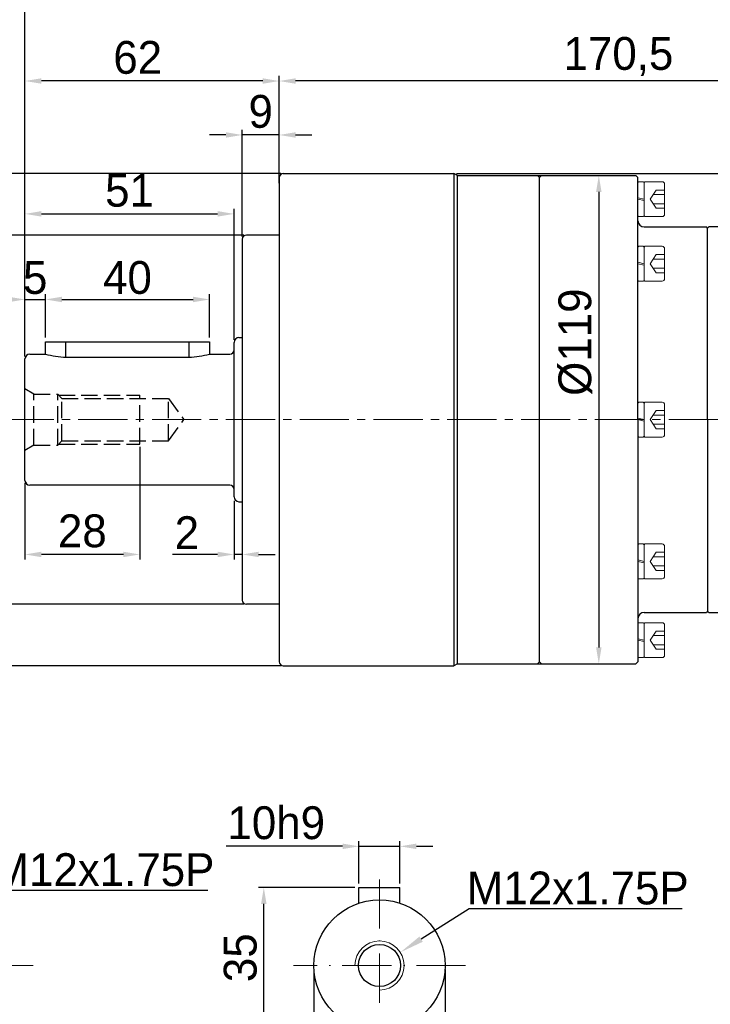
# Model space of a CAD drawing. Header units: millimetres. Extents: x 7972 to 8844, y -701 to -84.
# Tile 12 of 15: x 8287 to 8456, y -457 to -217. Entities that reach past the tile are written whole.
import ezdxf

# ---------------------------------------------------------------- set-up
doc = ezdxf.new("R2010")
doc.units = ezdxf.units.MM
doc.header["$PDSIZE"] = -5
for name, pattern in [('ACAD_ISO10W100', [18, 12, -3, 0, -3]), ('JIS_02_4.0', [5.5, 4, -1.5]), ('点画线', [18, 12, -2, 2, -2])]:
    doc.linetypes.add(name, pattern=pattern)
doc.layers.get('0').update_dxf_attribs({"lineweight": 18})
doc.layers.get('Defpoints').update_dxf_attribs({"lineweight": 18})
for name, color, linetype, lineweight in [('7中心线层', 7, '点画线', 18), ('中心线01', 7, 'JIS_02_4.0', 0), ('中心线层', 7, 'ACAD_ISO10W100', 0), ('尺寸线层', 3, 'Continuous', 18), ('标注线', 7, 'Continuous', 18), ('粗实线', 7, 'Continuous', 40), ('细实线', 7, 'Continuous', 18)]:
    doc.layers.add(name, color=color, linetype=linetype, lineweight=lineweight)
doc.styles.add('工程字', font='txt')
doc.dimstyles.new('DIMSTYLE_17', dxfattribs={"dimtxt": 8, "dimasz": 12, "dimexe": 0.18, "dimexo": 0.0625, "dimgap": 0.09, "dimtad": 1, "dimtih": 1, "dimtoh": 1, "dimdec": 3, "dimdsep": 46, "dimtxsty": 'Standard', "dimblk": '_CAXARROW', "dimcen": 0.09, "dimdle": 24, "dimadec": 0, "dimazin": 0, "dimtfac": 0.7, "dimtdec": 3, "dimtofl": 0, "dimtmove": 0, "dimatfit": 3, "dimfxl": 1, "dimtolj": 1, "dimarcsym": 0})
doc.dimstyles.new('ISO-25', dxfattribs={"dimtxt": 8, "dimasz": 4, "dimexe": 1.25, "dimexo": 0.625, "dimgap": 1.7, "dimtad": 1, "dimtxsty": '工程字', "dimcen": 2, "dimdle": 8, "dimadec": 0, "dimazin": 0, "dimtfac": 1, "dimtmove": 0, "dimatfit": 3, "dimfxl": 1, "dimarcsym": 0})

# ---------------------------------------------------------------- blocks, each defined once
blk = doc.blocks.new('*D75')
at = {"layer": 'Defpoints', "color": 0}
for p in [(8358.83, -447.49), (8390.83, -447.49), (8390.83, -483.1)]:
    blk.add_point(p, dxfattribs=at)
at = {"layer": '尺寸线层', "color": 0, "lineweight": -2}
for p, q in [((8358.83, -448.49), (8358.83, -484.35)), ((8390.83, -448.49), (8390.83, -484.35)), ((8362.83, -483.1), (8386.83, -483.1))]:
    blk.add_line(p, q, dxfattribs=at)
at = {"layer": '尺寸线层', "color": 0}
for points in [[(8362.83, -482.43), (8362.83, -483.77), (8358.83, -483.1)], [(8386.83, -483.77), (8386.83, -482.43), (8390.83, -483.1)]]:
    blk.add_solid(points, dxfattribs=at)
at = {"layer": '尺寸线层', "color": 0, "insert": (8374.83, -477.4), "char_height": 8, "attachment_point": 5, "style": '工程字'}
blk.add_mtext('%%C32h6', dxfattribs=at)
blk = doc.blocks.new('*D76')
at = {"layer": 'Defpoints', "color": 0}
for p in [(8346.61, -428.49), (8369.83, -428.49), (8374.83, -463.49)]:
    blk.add_point(p, dxfattribs=at)
at = {"layer": '尺寸线层', "color": 0, "lineweight": -2}
for p, q in [((8368.83, -428.49), (8345.36, -428.49)), ((8346.61, -459.49), (8346.61, -432.49)), ((8373.83, -463.49), (8345.36, -463.49))]:
    blk.add_line(p, q, dxfattribs=at)
at = {"layer": '尺寸线层', "color": 0}
for points in [[(8347.28, -432.49), (8345.95, -432.49), (8346.61, -428.49)], [(8345.95, -459.49), (8347.28, -459.49), (8346.61, -463.49)]]:
    blk.add_solid(points, dxfattribs=at)
at = {"layer": '尺寸线层', "color": 0, "insert": (8340.91, -445.59), "char_height": 8, "attachment_point": 5, "rotation": 90, "style": '工程字'}
blk.add_mtext('35', dxfattribs=at)
blk = doc.blocks.new('*D77')
at = {"layer": 'Defpoints', "color": 0}
for p in [(8379.83, -418.44), (8369.83, -428.49), (8379.83, -428.49)]:
    blk.add_point(p, dxfattribs=at)
at = {"layer": '尺寸线层', "color": 0, "lineweight": -2}
for p, q in [((8369.83, -427.49), (8369.83, -417.19)), ((8379.83, -427.49), (8379.83, -417.19)), ((8365.83, -418.44), (8337.47, -418.44)), ((8369.83, -418.44), (8379.83, -418.44)), ((8383.83, -418.44), (8387.83, -418.44))]:
    blk.add_line(p, q, dxfattribs=at)
at = {"layer": '尺寸线层', "color": 0}
for points in [[(8365.83, -419.11), (8365.83, -417.78), (8369.83, -418.44)], [(8383.83, -417.78), (8383.83, -419.11), (8379.83, -418.44)]]:
    blk.add_solid(points, dxfattribs=at)
at = {"layer": '尺寸线层', "color": 0, "insert": (8349.65, -412.74), "char_height": 8, "attachment_point": 5, "style": '工程字'}
blk.add_mtext('10h9', dxfattribs=at)
blk = doc.blocks.new('_CAXARROW')
blk.add_hatch(color=0).paths.add_polyline_path([(0, 0), (-1, 0.125), (-1, -0.125)], flags=0)
blk = doc.blocks.new('*D78')
at = {"layer": 'Defpoints', "color": 0}
for p in [(8379.9, -444.28), (8369.76, -450.7)]:
    blk.add_point(p, dxfattribs=at)
at = {"layer": '尺寸线层', "color": 0, "lineweight": -2}
for p, q in [((8396.71, -433.65), (8384.97, -441.07)), ((8448.66, -433.65), (8396.71, -433.65)), ((8374.74, -447.49), (8374.92, -447.49)), ((8374.83, -447.58), (8374.83, -447.4))]:
    blk.add_line(p, q, dxfattribs=at)
at = {"layer": '尺寸线层', "color": 0, "lineweight": -2, "xscale": 6, "yscale": 6, "zscale": 6, "rotation": 212.317054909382}
blk.add_blockref('_CAXARROW', (8379.9, -444.28), dxfattribs=at)
at = {"layer": '尺寸线层', "color": 0, "lineweight": 25, "insert": (8423.18, -428.65), "char_height": 8, "attachment_point": 5, "style": '工程字'}
blk.add_mtext('\\A1;M12x1.75P', dxfattribs=at)
blk = doc.blocks.new('_FILLED')
at = {"linetype": 'ByBlock'}
blk.add_hatch(color=0, dxfattribs=at).paths.add_polyline_path([(0, 0), (-1, 0.133), (-1, -0.133)], flags=0)
blk = doc.blocks.new('*D80')
at = {"layer": 'Defpoints', "color": 0}
for p in [(8272.57, -442.43), (8266.11, -452.55)]:
    blk.add_point(p, dxfattribs=at)
at = {"layer": '尺寸线层', "color": 0, "lineweight": -2}
for p, q in [((8281.03, -429.18), (8275.79, -437.38)), ((8332.98, -429.18), (8281.03, -429.18)), ((8269.25, -447.49), (8269.43, -447.49)), ((8269.34, -447.58), (8269.34, -447.4))]:
    blk.add_line(p, q, dxfattribs=at)
at = {"layer": '尺寸线层', "color": 0, "lineweight": -2, "xscale": 6, "yscale": 6, "zscale": 6, "rotation": 237.4443507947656}
blk.add_blockref('_CAXARROW', (8272.57, -442.43), dxfattribs=at)
at = {"layer": '尺寸线层', "color": 0, "lineweight": 25, "insert": (8307.5, -424.18), "char_height": 8, "attachment_point": 5, "style": '工程字'}
blk.add_mtext('\\A1;M12x1.75P', dxfattribs=at)
blk = doc.blocks.new('*D82')
at = {"layer": 'Defpoints', "color": 0}
for p in [(8350.36, -231.89), (8350.36, -257.44), (8520.87, -314.44)]:
    blk.add_point(p, dxfattribs=at)
at = {"layer": '尺寸线层', "color": 0, "lineweight": -2}
for p, q in [((8350.36, -256.44), (8350.36, -230.64)), ((8516.87, -231.89), (8354.36, -231.89)), ((8520.87, -313.44), (8520.87, -230.64))]:
    blk.add_line(p, q, dxfattribs=at)
at = {"layer": '尺寸线层', "color": 0}
for points in [[(8354.36, -231.23), (8354.36, -232.56), (8350.36, -231.89)], [(8516.87, -232.56), (8516.87, -231.23), (8520.87, -231.89)]]:
    blk.add_solid(points, dxfattribs=at)
at = {"layer": '尺寸线层', "color": 0, "insert": (8433.11, -225.92), "char_height": 8, "attachment_point": 5, "style": '工程字'}
blk.add_mtext('170,5', dxfattribs=at)
blk = doc.blocks.new('M5-35')
at = {"layer": '细实线', "color": 0}
for p, q in [((33.7, 4.25), (33.5, 4.05)), ((33.5, -4.05), (33.5, 4.05)), ((34.8, 4.25), (33.7, 4.25)), ((34.8, 4.25), (35, 4.05)), ((35, 4.05), (35.2, 4.25)), ((35, -4.05), (35, 4.05)), ((35.2, 4.25), (39.4, 4.25)), ((40, 3.65), (40, -3.65)), ((33.5, 0.36), (35, 0)), ((37.91, 2.21), (36.5, 0)), ((37.2, 1.11), (40, 1.11)), ((40, 2.21), (37.91, 2.21)), ((33.5, 0), (35, -0.36)), ((37.91, -2.21), (36.5, 0)), ((37.2, -1.11), (40, -1.11)), ((40, -2.21), (37.91, -2.21)), ((33.5, -4.05), (33.7, -4.25)), ((34.8, -4.25), (33.7, -4.25)), ((35, -4.05), (34.8, -4.25)), ((35, -4.05), (35.2, -4.25)), ((35.2, -4.25), (39.4, -4.25))]:
    blk.add_line(p, q, dxfattribs=at)
for centre, start, end in [((39.4, 3.65), 0, 90), ((39.4, -3.65), 270, 360)]:
    blk.add_arc(centre, 0.6, start, end, dxfattribs=at)
blk = doc.blocks.new('*D83')
at = {"layer": 'Defpoints', "color": 0}
for p in [(8425.86, -254.94), (8425.86, -373.94), (8428.32, -373.94)]:
    blk.add_point(p, dxfattribs=at)
at = {"layer": '尺寸线层', "color": 0, "lineweight": -2}
for p, q in [((8426.49, -254.94), (8429.57, -254.94)), ((8428.32, -258.94), (8428.32, -369.94)), ((8426.49, -373.94), (8429.57, -373.94))]:
    blk.add_line(p, q, dxfattribs=at)
at = {"layer": '尺寸线层', "color": 0}
for points in [[(8428.99, -258.94), (8427.65, -258.94), (8428.32, -254.94)], [(8427.65, -369.94), (8428.99, -369.94), (8428.32, -373.94)]]:
    blk.add_solid(points, dxfattribs=at)
at = {"layer": '尺寸线层', "color": 0, "insert": (8422.62, -295.55), "char_height": 8, "attachment_point": 5, "rotation": 90, "style": '工程字'}
blk.add_mtext('%%c119{}{{\\H0.7x;}{}}', dxfattribs=at)
blk = doc.blocks.new('*D84')
at = {"layer": 'Defpoints', "color": 0}
for p in [(8288.36, -231.89), (8350.36, -257.44), (8288.36, -299.57)]:
    blk.add_point(p, dxfattribs=at)
at = {"layer": '尺寸线层', "color": 0, "lineweight": -2}
for p, q in [((8288.36, -298.95), (8288.36, -230.64)), ((8346.36, -231.89), (8292.36, -231.89)), ((8350.36, -256.81), (8350.36, -230.64))]:
    blk.add_line(p, q, dxfattribs=at)
at = {"layer": '尺寸线层', "color": 0}
for points in [[(8292.36, -231.23), (8292.36, -232.56), (8288.36, -231.89)], [(8346.36, -232.56), (8346.36, -231.23), (8350.36, -231.89)]]:
    blk.add_solid(points, dxfattribs=at)
at = {"layer": '尺寸线层', "color": 0, "insert": (8315.86, -226.19), "char_height": 8, "attachment_point": 5, "style": '工程字'}
blk.add_mtext('62', dxfattribs=at)
blk = doc.blocks.new('*D85')
at = {"layer": 'Defpoints', "color": 0}
for p in [(8288.37, -211.23), (8288.37, -299.44), (8585.87, -397.24)]:
    blk.add_point(p, dxfattribs=at)
at = {"layer": '尺寸线层', "color": 0, "lineweight": -2}
for p, q in [((8288.37, -298.81), (8288.37, -209.98)), ((8585.87, -396.61), (8585.87, -209.98)), ((8581.87, -211.23), (8292.37, -211.23))]:
    blk.add_line(p, q, dxfattribs=at)
at = {"layer": '尺寸线层', "color": 0}
for points in [[(8292.37, -210.56), (8292.37, -211.89), (8288.37, -211.23)], [(8581.87, -211.89), (8581.87, -210.56), (8585.87, -211.23)]]:
    blk.add_solid(points, dxfattribs=at)
at = {"layer": '尺寸线层', "color": 0, "insert": (8429.62, -204.86), "char_height": 8, "attachment_point": 5, "style": '工程字'}
blk.add_mtext('297,5', dxfattribs=at)
blk = doc.blocks.new('*D86')
at = {"layer": 'Defpoints', "color": 0}
for p in [(8342.36, -269.44), (8274.09, -359.44), (8342.36, -359.44)]:
    blk.add_point(p, dxfattribs=at)
at = {"layer": '尺寸线层', "color": 0, "lineweight": -2}
for p, q in [((8341.74, -269.44), (8272.84, -269.44)), ((8274.09, -273.44), (8274.09, -355.44)), ((8341.74, -359.44), (8272.84, -359.44))]:
    blk.add_line(p, q, dxfattribs=at)
at = {"layer": '尺寸线层', "color": 0}
for points in [[(8274.76, -273.44), (8273.43, -273.44), (8274.09, -269.44)], [(8273.43, -355.44), (8274.76, -355.44), (8274.09, -359.44)]]:
    blk.add_solid(points, dxfattribs=at)
at = {"layer": '尺寸线层', "color": 0, "insert": (8268.39, -314.44), "char_height": 8, "attachment_point": 5, "rotation": 90, "style": '工程字'}
blk.add_mtext('%%C90h7', dxfattribs=at)
blk = doc.blocks.new('*D87')
at = {"layer": 'Defpoints', "color": 0}
for p in [(8339.36, -333.24), (8341.36, -341.54), (8339.36, -347.29)]:
    blk.add_point(p, dxfattribs=at)
at = {"layer": '尺寸线层', "color": 0, "lineweight": -2}
for p, q in [((8339.36, -334.24), (8339.36, -348.54)), ((8341.36, -342.54), (8341.36, -348.54)), ((8335.36, -347.29), (8324.34, -347.29)), ((8341.36, -347.29), (8339.36, -347.29)), ((8345.36, -347.29), (8349.36, -347.29))]:
    blk.add_line(p, q, dxfattribs=at)
at = {"layer": '尺寸线层', "color": 0}
for points in [[(8335.36, -347.96), (8335.36, -346.63), (8339.36, -347.29)], [(8345.36, -346.63), (8345.36, -347.96), (8341.36, -347.29)]]:
    blk.add_solid(points, dxfattribs=at)
at = {"layer": '尺寸线层', "color": 0, "insert": (8327.85, -341.99), "char_height": 8, "attachment_point": 5, "style": '工程字'}
blk.add_mtext('2', dxfattribs=at)
blk = doc.blocks.new('*D88')
at = {"layer": 'Defpoints', "color": 0}
for p in [(8293.36, -285.14), (8293.36, -295.44), (8288.36, -299.64)]:
    blk.add_point(p, dxfattribs=at)
at = {"layer": '尺寸线层', "color": 0, "lineweight": -2}
for p, q in [((8284.36, -285.14), (8280.36, -285.14)), ((8288.36, -298.64), (8288.36, -283.89)), ((8288.36, -285.14), (8293.36, -285.14)), ((8293.36, -294.44), (8293.36, -283.89)), ((8297.36, -285.14), (8301.36, -285.14))]:
    blk.add_line(p, q, dxfattribs=at)
at = {"layer": '尺寸线层', "color": 0}
for points in [[(8284.36, -285.81), (8284.36, -284.48), (8288.36, -285.14)], [(8297.36, -284.48), (8297.36, -285.81), (8293.36, -285.14)]]:
    blk.add_solid(points, dxfattribs=at)
at = {"layer": '尺寸线层', "color": 0, "insert": (8290.86, -279.84), "char_height": 8, "attachment_point": 5, "style": '工程字'}
blk.add_mtext('5', dxfattribs=at)
blk = doc.blocks.new('*D89')
at = {"layer": 'Defpoints', "color": 0}
for p in [(8333.36, -285.14), (8293.36, -295.44), (8333.36, -295.44)]:
    blk.add_point(p, dxfattribs=at)
at = {"layer": '尺寸线层', "color": 0, "lineweight": -2}
for p, q in [((8293.36, -294.44), (8293.36, -283.89)), ((8297.36, -285.14), (8329.36, -285.14)), ((8333.36, -294.44), (8333.36, -283.89))]:
    blk.add_line(p, q, dxfattribs=at)
at = {"layer": '尺寸线层', "color": 0}
for points in [[(8297.36, -284.48), (8297.36, -285.81), (8293.36, -285.14)], [(8329.36, -285.81), (8329.36, -284.48), (8333.36, -285.14)]]:
    blk.add_solid(points, dxfattribs=at)
at = {"layer": '尺寸线层', "color": 0, "insert": (8313.36, -279.84), "char_height": 8, "attachment_point": 5, "style": '工程字'}
blk.add_mtext('40', dxfattribs=at)
blk = doc.blocks.new('*D90')
at = {"layer": 'Defpoints', "color": 0}
for p in [(8316.36, -320.44), (8288.36, -329.24), (8288.36, -347.29)]:
    blk.add_point(p, dxfattribs=at)
at = {"layer": '尺寸线层', "color": 0, "lineweight": -2}
for p, q in [((8316.36, -321.06), (8316.36, -348.54)), ((8288.36, -329.86), (8288.36, -348.54)), ((8312.36, -347.29), (8292.36, -347.29))]:
    blk.add_line(p, q, dxfattribs=at)
at = {"layer": '尺寸线层', "color": 0}
for points in [[(8292.36, -346.63), (8292.36, -347.96), (8288.36, -347.29)], [(8312.36, -347.96), (8312.36, -346.63), (8316.36, -347.29)]]:
    blk.add_solid(points, dxfattribs=at)
at = {"layer": '尺寸线层', "color": 0, "insert": (8302.36, -341.59), "char_height": 8, "attachment_point": 5, "style": '工程字'}
blk.add_mtext('28', dxfattribs=at)
blk = doc.blocks.new('*D91')
at = {"layer": 'Defpoints', "color": 0}
for p in [(8339.36, -264.28), (8339.36, -295.64), (8288.36, -299.64)]:
    blk.add_point(p, dxfattribs=at)
at = {"layer": '尺寸线层', "color": 0, "lineweight": -2}
for p, q in [((8288.36, -299.01), (8288.36, -263.03)), ((8339.36, -295.01), (8339.36, -263.03)), ((8292.36, -264.28), (8335.36, -264.28))]:
    blk.add_line(p, q, dxfattribs=at)
at = {"layer": '尺寸线层', "color": 0}
for points in [[(8292.36, -263.61), (8292.36, -264.95), (8288.36, -264.28)], [(8335.36, -264.95), (8335.36, -263.61), (8339.36, -264.28)]]:
    blk.add_solid(points, dxfattribs=at)
at = {"layer": '尺寸线层', "color": 0, "insert": (8313.86, -258.58), "char_height": 8, "attachment_point": 5, "style": '工程字'}
blk.add_mtext('51', dxfattribs=at)
blk = doc.blocks.new('*D92')
at = {"layer": 'Defpoints', "color": 0}
for p in [(8341.36, -245.05), (8350.36, -255.44), (8341.36, -270.44)]:
    blk.add_point(p, dxfattribs=at)
at = {"layer": '尺寸线层', "color": 0, "lineweight": -2}
for p, q in [((8341.36, -269.81), (8341.36, -243.8)), ((8350.36, -254.81), (8350.36, -243.8)), ((8337.36, -245.05), (8333.36, -245.05)), ((8350.36, -245.05), (8341.36, -245.05)), ((8354.36, -245.05), (8358.36, -245.05))]:
    blk.add_line(p, q, dxfattribs=at)
at = {"layer": '尺寸线层', "color": 0}
for points in [[(8337.36, -245.71), (8337.36, -244.38), (8341.36, -245.05)], [(8354.36, -244.38), (8354.36, -245.71), (8350.36, -245.05)]]:
    blk.add_solid(points, dxfattribs=at)
at = {"layer": '尺寸线层', "color": 0, "insert": (8345.86, -239.35), "char_height": 8, "attachment_point": 5, "style": '工程字'}
blk.add_mtext('9', dxfattribs=at)
blk = doc.blocks.new('*D93')
at = {"layer": 'Defpoints', "color": 0}
for p in [(8351.36, -254.44), (8259.99, -374.44), (8351.36, -374.44)]:
    blk.add_point(p, dxfattribs=at)
at = {"layer": '尺寸线层', "color": 0, "lineweight": -2}
for p, q in [((8350.74, -254.44), (8258.74, -254.44)), ((8259.99, -258.44), (8259.99, -370.44)), ((8350.74, -374.44), (8258.74, -374.44))]:
    blk.add_line(p, q, dxfattribs=at)
at = {"layer": '尺寸线层', "color": 0}
for points in [[(8260.65, -258.44), (8259.32, -258.44), (8259.99, -254.44)], [(8259.32, -370.44), (8260.65, -370.44), (8259.99, -374.44)]]:
    blk.add_solid(points, dxfattribs=at)
at = {"layer": '尺寸线层', "color": 0, "insert": (8254.29, -314.44), "char_height": 8, "attachment_point": 5, "rotation": 90, "style": '工程字'}
blk.add_mtext('%%c120{}{{\\H0.7x;}{}}', dxfattribs=at)
blk = doc.blocks.new('*D94')
at = {"layer": 'Defpoints', "color": 0}
for p in [(8393, -254.44), (8639.83, -254.44), (8570.07, -434.44)]:
    blk.add_point(p, dxfattribs=at)
at = {"layer": '尺寸线层', "color": 0, "lineweight": -2}
for p, q in [((8393.62, -254.44), (8641.08, -254.44)), ((8639.83, -430.44), (8639.83, -258.44)), ((8570.69, -434.44), (8641.08, -434.44))]:
    blk.add_line(p, q, dxfattribs=at)
at = {"layer": '尺寸线层', "color": 0}
for points in [[(8640.5, -258.44), (8639.17, -258.44), (8639.83, -254.44)], [(8639.17, -430.44), (8640.5, -430.44), (8639.83, -434.44)]]:
    blk.add_solid(points, dxfattribs=at)
at = {"layer": '尺寸线层', "color": 0, "insert": (8634.13, -343.19), "char_height": 8, "attachment_point": 5, "rotation": 90, "style": '工程字'}
blk.add_mtext('180', dxfattribs=at)

msp = doc.modelspace()

# ---------------------------------------------------------------- linework, layer by layer
at = {"layer": '7中心线层'}
msp.add_line((8283.364, -314.4382), (8520.8681, -314.4382), dxfattribs=at)
at = {"layer": '中心线01', "color": 0, "lineweight": 25}
for p, q in [((8290.5291, -308.1882), (8288.364, -306.9382)), ((8290.5291, -320.6882), (8290.5291, -308.1882)), ((8290.5291, -308.1882), (8296.364, -308.1882)), ((8296.364, -320.6882), (8296.364, -308.1882)), ((8296.364, -308.1882), (8297.364, -309.3132)), ((8296.5862, -308.4382), (8316.364, -308.4382)), ((8297.364, -319.5632), (8297.364, -309.3132)), ((8297.364, -309.3132), (8323.364, -309.3132)), ((8316.364, -320.4382), (8316.364, -308.4382)), ((8323.364, -319.5632), (8323.364, -309.3132)), ((8323.364, -309.3132), (8327.0875, -314.4382)), ((8323.364, -319.5632), (8327.0875, -314.4382)), ((8290.5291, -320.6882), (8288.364, -321.9382)), ((8290.5291, -320.6882), (8296.364, -320.6882)), ((8296.364, -320.6882), (8297.364, -319.5632)), ((8296.5862, -320.4382), (8316.364, -320.4382)), ((8297.364, -319.5632), (8323.364, -319.5632))]:
    msp.add_line(p, q, dxfattribs=at)
at = {"layer": '中心线层', "color": 0}
for p, q in [((8374.8281, -426.4895), (8374.8281, -468.4895)), ((8290.3374, -447.4895), (8248.3374, -447.4895)), ((8395.8281, -447.4895), (8353.8281, -447.4895))]:
    msp.add_line(p, q, dxfattribs=at)
at = {"layer": '标注线', "lineweight": 30}
msp.add_line((8298.364, -299.2395), (8328.364, -299.2395), dxfattribs=at)
for centre, start, end in [((8299.3837, -276.8772), 254.400739, 267.389304), ((8327.3444, -276.8772), 272.610696, 285.599261)]:
    msp.add_arc(centre, 22.3856, start, end, dxfattribs=at)
at = {"layer": '标注线', "color": 0}
msp.add_arc((8374.8281, -447.4895), 6, 270, 180, dxfattribs=at)
at = {"layer": '粗实线', "lineweight": 30}
for p, q in [((8350.364, -255.4382), (8350.364, -373.4382)), ((8351.364, -254.4382), (8392.998, -254.4382)), ((8392.998, -254.4382), (8392.998, -374.4382)), ((8393.864, -254.9382), (8392.998, -254.4382)), ((8393.864, -373.9382), (8393.864, -254.9382)), ((8393.864, -254.9382), (8431.364, -254.9382)), ((8413.864, -255.4382), (8413.364, -254.9382)), ((8413.864, -255.4382), (8414.364, -254.9382)), ((8413.864, -373.4382), (8413.864, -255.4382)), ((8414.364, -254.9382), (8437.364, -254.9382)), ((8437.364, -254.9382), (8437.864, -255.4382)), ((8437.864, -314.4382), (8437.864, -255.4382)), ((8439.364, -267.4382), (8454.564, -267.4382)), ((8454.864, -267.7382), (8454.564, -267.4382)), ((8454.864, -314.4382), (8454.864, -267.7382)), ((8341.364, -270.4382), (8341.364, -358.4382)), ((8350.364, -269.4382), (8342.364, -269.4382)), ((8340.564, -294.4382), (8341.364, -294.4382)), ((8293.364, -298.4382), (8293.364, -295.4382)), ((8293.364, -295.4382), (8333.364, -295.4382)), ((8298.364, -299.2395), (8298.364, -295.4382)), ((8328.364, -295.4382), (8328.364, -299.2395)), ((8333.364, -295.4382), (8333.364, -298.4382)), ((8339.364, -333.2382), (8339.364, -295.6382)), ((8288.364, -329.2382), (8288.364, -299.6382)), ((8289.564, -298.4382), (8293.364, -298.4382)), ((8333.364, -298.4382), (8338.364, -298.4382)), ((8437.864, -314.4382), (8437.864, -373.4382)), ((8454.864, -314.4382), (8454.864, -361.1382)), ((8338.364, -330.4382), (8289.564, -330.4382)), ((8340.564, -334.4382), (8341.364, -334.4382)), ((8350.364, -359.4382), (8342.364, -359.4382)), ((8439.364, -361.4382), (8454.564, -361.4382)), ((8454.864, -361.1382), (8454.564, -361.4382)), ((8393.864, -373.9382), (8392.998, -374.4382)), ((8393.864, -373.9382), (8431.364, -373.9382)), ((8413.864, -373.4382), (8413.364, -373.9382)), ((8413.864, -373.4382), (8414.364, -373.9382)), ((8414.364, -373.9382), (8437.364, -373.9382)), ((8437.364, -373.9382), (8437.864, -373.4382)), ((8351.364, -374.4382), (8392.998, -374.4382)), ((8369.8281, -432.2908), (8369.8281, -428.4895)), ((8369.8281, -428.4895), (8379.8281, -428.4895)), ((8379.8281, -432.2908), (8379.8281, -428.4895))]:
    msp.add_line(p, q, dxfattribs=at)
at = {"layer": '粗实线', "color": 0, "linetype": 'Continuous', "lineweight": 30}
for p, q in [((8455.164, -267.4382), (8454.864, -267.7382)), ((8473.564, -267.4382), (8455.164, -267.4382)), ((8454.864, -361.1382), (8455.164, -361.4382)), ((8455.164, -361.4382), (8473.564, -361.4382))]:
    msp.add_line(p, q, dxfattribs=at)
at = {"layer": '粗实线', "lineweight": 30}
for radius in [16, 5.125]:
    msp.add_circle((8374.8281, -447.4895), radius, dxfattribs=at)
for centre, radius, start, end in [((8351.364, -255.4382), 1, 90, 180), ((8439.364, -265.9382), 1.5, 180, 270), ((8342.364, -270.4382), 1, 90, 180), ((8340.564, -295.6382), 1.2, 90, 180), ((8338.364, -297.4382), 1, 270, 0), ((8289.564, -299.6382), 1.2, 90, 180), ((8289.564, -329.2382), 1.2, 180, 270), ((8338.364, -331.4382), 1, 0, 90), ((8340.564, -333.2382), 1.2, 180, 270), ((8342.364, -358.4382), 1, 180, 270), ((8439.364, -362.9382), 1.5, 90, 180), ((8351.364, -373.4382), 1, 180, 270)]:
    msp.add_arc(centre, radius, start, end, dxfattribs=at)

# ---------------------------------------------------------------- block references
at = {"layer": '粗实线'}
for p in [(8404.3641, -260.6882), (8404.3641, -276.4312), (8404.3641, -314.4382), (8404.3641, -348.988), (8404.3641, -368.1883)]:
    msp.add_blockref('M5-35', p, dxfattribs=at)

# ---------------------------------------------------------------- dimensions: what is measured, and where the dimension line sits
at = {"layer": '尺寸线层'}
for base, p1, p2, picture, middle in [((8288.368, -211.2262), (8585.8681, -397.2382), (8288.368, -299.4382), '*D85', (8429.6181, -211.2262)), ((8339.364, -264.2805), (8288.364, -299.6382), (8339.364, -295.6382), '*D91', (8313.864, -264.2805))]:
    dim = msp.add_linear_dim(base=base, p1=p1, p2=p2, dimstyle='ISO-25', dxfattribs=at)
    dim.commit()
    dim.dimension.update_dxf_attribs({"geometry": picture, "text_midpoint": middle, "dimtype": 160})
for base, p1, p2, override, picture, middle in [((8350.364, -231.8927), (8520.8681, -314.4382), (8350.364, -257.4382), {"dimexo": 1, "dimgap": 1.3}, '*D82', (8433.114, -231.8927)), ((8288.364, -231.8927), (8350.364, -257.4382), (8288.364, -299.5732), {"dimtxsty": '工程字'}, '*D84', (8315.864, -231.8927)), ((8341.364, -245.0481), (8350.364, -255.4382), (8341.364, -270.4382), {"dimtxsty": '工程字'}, '*D92', (8345.864, -245.0481)), ((8293.364, -285.142), (8288.364, -299.6382), (8293.364, -295.4382), {"dimexo": 1, "dimgap": 1.3}, '*D88', (8290.864, -285.142)), ((8333.364, -285.142), (8293.364, -295.4382), (8333.364, -295.4382), {"dimexo": 1, "dimgap": 1.3}, '*D89', (8313.364, -285.142)), ((8288.364, -347.2937), (8316.364, -320.4382), (8288.364, -329.2382), {"dimtxsty": '工程字'}, '*D90', (8302.364, -347.2937)), ((8339.364, -347.2937), (8341.364, -341.5382), (8339.364, -333.2382), {"dimexo": 1, "dimgap": 1.3}, '*D87', (8327.8517, -347.2937))]:
    dim = msp.add_linear_dim(base=base, p1=p1, p2=p2, dimstyle='ISO-25', override=override, dxfattribs=at)
    dim.commit()
    dim.dimension.update_dxf_attribs({"geometry": picture, "text_midpoint": middle, "dimtype": 160})
dim = msp.add_linear_dim(base=(8259.9862, -374.4382), p1=(8351.364, -254.4382), p2=(8351.364, -374.4382), angle=90, text='%%c<>{}{{\\H0.7x;}{}}', dimstyle='ISO-25', dxfattribs=at)
dim.commit()
dim.dimension.update_dxf_attribs({"geometry": '*D93', "text_midpoint": (8259.9862, -314.4382), "dimtype": 160})
for base, p1, p2, override, picture, middle in [((8639.8347, -254.4382), (8570.0681, -434.4382), (8392.998, -254.4382), {"dimtxsty": '工程字'}, '*D94', (8639.8347, -343.1882)), ((8346.6129, -428.4895), (8374.8281, -463.4895), (8369.8281, -428.4895), {"dimexo": 1, "dimtxsty": '工程字'}, '*D76', (8346.6129, -445.5864))]:
    dim = msp.add_linear_dim(base=base, p1=p1, p2=p2, angle=90, dimstyle='ISO-25', override=override, dxfattribs=at)
    dim.commit()
    dim.dimension.update_dxf_attribs({"geometry": picture, "text_midpoint": middle, "dimtype": 160})
for base, p1, p2, text, picture, middle in [((8428.3202, -373.9382), (8425.864, -254.9382), (8425.864, -373.9382), '%%c<>{}{{\\H0.7x;}{}}', '*D83', (8428.3202, -295.552)), ((8274.0921, -359.4382), (8342.364, -269.4382), (8342.364, -359.4382), '%%C<>h7', '*D86', (8274.0921, -314.4382))]:
    dim = msp.add_linear_dim(base=base, p1=p1, p2=p2, angle=90, text=text, dimstyle='ISO-25', override={"dimtxsty": '工程字'}, dxfattribs=at)
    dim.commit()
    dim.dimension.update_dxf_attribs({"geometry": picture, "text_midpoint": middle, "dimtype": 160})
for base, p1, p2, text, picture, middle in [((8379.8281, -418.4424), (8369.8281, -428.4895), (8379.8281, -428.4895), '<>h9', '*D77', (8349.6477, -418.4424)), ((8390.8281, -483.1006), (8358.8281, -447.4895), (8390.8281, -447.4895), '%%C<>h6', '*D75', (8374.8281, -483.1006))]:
    dim = msp.add_linear_dim(base=base, p1=p1, p2=p2, text=text, dimstyle='ISO-25', override={"dimexo": 1, "dimtxsty": '工程字'}, dxfattribs=at)
    dim.commit()
    dim.dimension.update_dxf_attribs({"geometry": picture, "text_midpoint": middle, "dimtype": 160})
at = {"layer": '尺寸线层', "lineweight": 25}
for p1, p2, picture, middle in [((8266.1087, -452.5467), (8272.5661, -442.4323), '*D80', (8307.5008, -429.1815)), ((8369.7575, -450.6971), (8379.8987, -444.2819), '*D78', (8423.1832, -433.6483))]:
    dim = msp.add_diameter_dim_2p(p1=p1, p2=p2, text='M12x1.75P', dimstyle='DIMSTYLE_17', override={"dimasz": 6, "dimgap": 1, "dimtxsty": '工程字', "dimtol": 0, "dimldrblk": '_FILLED'}, dxfattribs=at)
    dim.commit()
    dim.dimension.update_dxf_attribs({"geometry": picture, "text_midpoint": middle, "dimtype": 163})

doc.saveas('drawing.dxf')
